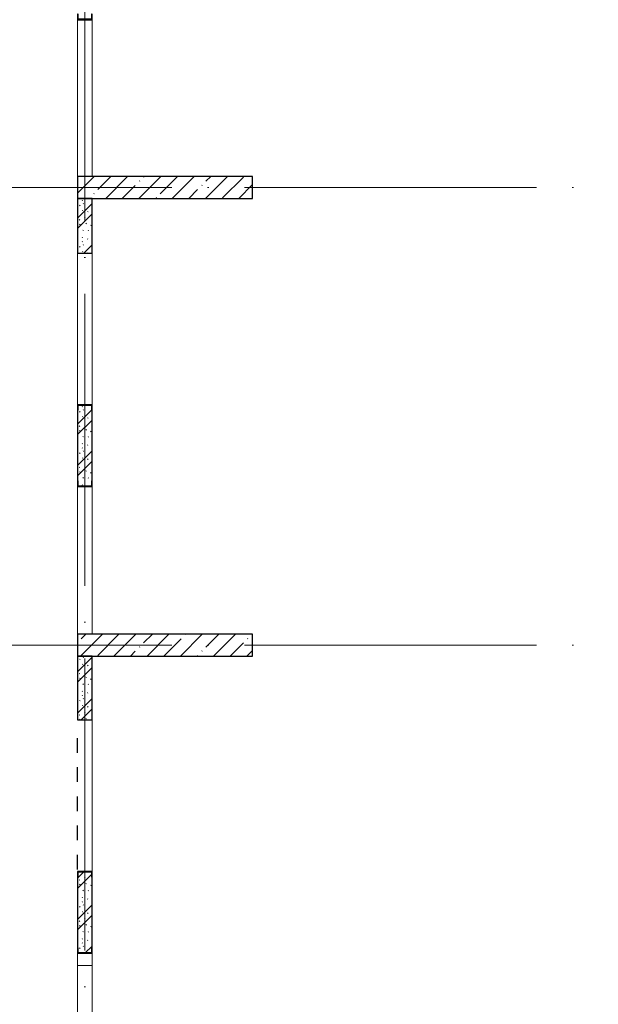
# Model space of a CAD drawing. Header units: millimetres. Extents: x -30540 to 173936, y -11730 to 122288.
# Tile 12 of 116: x -14358 to -6425, y 47850 to 61350. Entities that reach past the tile are written whole.
import ezdxf

# ---------------------------------------------------------------- set-up
doc = ezdxf.new("R2010")
doc.units = ezdxf.units.MM
for name, pattern in [('3_ Штрих_ 1 х 1 мм', [400, 200, -200]), ('ADSK_Линия сетки', [5000, 4000, -500, 0, -500]), ('ADSK_Штриховая_ш3 п1_5', [900, 600, -300])]:
    doc.linetypes.add(name, pattern=pattern)
doc.layers.add('A-AREA-____-OTLN', color=4, linetype='ADSK_Штриховая_ш3 п1_5', lineweight=40, true_color=0x00ffff)
for name, color, linetype, lineweight in [('A-FLOR-____-OTLN', 7, 'Continuous', 18), ('A-WALL-____-MCUT', 7, 'Continuous', 40), ('A-WALL-____-OTLN', 7, 'Continuous', 18), ('A-WALL-____-PATT', 7, 'Continuous', 40), ('S-COLS-____-MCUT', 7, 'Continuous', 40), ('S-COLS-____-OTLN', 7, 'Continuous', 18), ('S-GRID-____-OTLN', 7, 'Continuous', 9)]:
    doc.layers.add(name, color=color, linetype=linetype, lineweight=lineweight)
pattern_1 = [(135, (300.56, 377.28), (-565.6854, 6e-14), [10, -790]), (135, (349.8, 474.73), (-565.6854, 6e-14), [10, -790]), (135, (423.93, 473.06), (-565.6854, 6e-14), [10, -790]), (135, (229.92, 447.9), (-565.6854, 6e-14), [10, -790]), (135, (155.08, 447.9), (-565.6854, 6e-14), [10, -790]), (135, (114.9, 369.03), (-565.6854, 6e-14), [10, -790]), (135, (132.43, 285.8), (-565.6854, 6e-14), [10, -790]), (135, (214.66, 322), (-565.6854, 6e-14), [10, -790]), (135, (198.16, 261.88), (-565.6854, 6e-14), [10, -790]), (135, (45.2, 272.9), (-565.6854, 6e-14), [10, -790]), (135, (42.32, 336.16), (-565.6854, 6e-14), [10, -790]), (135, (92.26, 192.24), (-565.6854, 6e-14), [10, -790]), (135, (7.07, 149.2), (-565.6854, 6e-14), [10, -790]), (135, (80.6, 95.1), (-565.6854, 6e-14), [10, -790]), (135, (79.53, 36.94), (-565.6854, 6e-14), [10, -790]), (135, (153.87, 74.56), (-565.6854, 6e-14), [10, -790]), (135, (228.35, 124.8), (-565.6854, 6e-14), [10, -790]), (135, (279.75, 180.4), (-565.6854, 6e-14), [10, -790]), (135, (282.9, 31.63), (-565.6854, 6e-14), [10, -790]), (135, (377.38, 53.45), (-565.6854, 6e-14), [10, -790]), (135, (352.28, 102.7), (-565.6854, 6e-14), [10, -790]), (135, (354.05, 0), (-565.6854, 6e-14), [10, -790]), (135, (553.23, 16.45), (-565.6854, 6e-14), [10, -790]), (135, (542.38, 63.45), (-565.6854, 6e-14), [10, -790]), (135, (536.58, 239.3), (-565.6854, 6e-14), [10, -790]), (135, (475.85, 203.9), (-565.6854, 6e-14), [10, -790]), (135, (475.85, 316.54), (-565.6854, 6e-14), [10, -790]), (135, (520.8, 408.7), (-565.6854, 6e-14), [10, -790]), (135, (551.1, 470.8), (-565.6854, 6e-14), [10, -790]), (135, (235.25, 537.93), (-565.6854, 6e-14), [10, -790]), (135, (407.25, 547.65), (-565.6854, 6e-14), [10, -790]), (135, (94.5, 558.6), (-565.6854, 6e-14), [10, -790]), (135, (46.4, 532.3), (-565.6854, 6e-14), [10, -790]), (135, (85.56, 465.04), (-565.6854, 6e-14), [10, -790]), (135, (355.53, 181.14), (-565.6854, 6e-14), [10, -790]), (135, (362.23, 243.6), (-565.6854, 6e-14), [10, -790]), (135, (413.45, 344.1), (-565.6854, 6e-14), [10, -790]), (135, (286.3, 273.25), (-565.6854, 6e-14), [10, -790]), (135, (423.02, 263.72), (-565.6854, 6e-14), [10, -790]), (135, (162.94, 190.2), (-565.6854, 6e-14), [10, -790]), (135, (470.25, 120.93), (-565.6854, 6e-14), [10, -790]), (135, (484.48, 9.78), (-565.6854, 6e-14), [10, -790]), (45, (0, 212.13), (-565.6854, 0), []), (45, (212.13, 0), (-565.6854, 0), []), (45, (353.55, 0), (-565.6854, 0), []), (45, (0, 353.55), (-565.6854, 0), [])]
pattern_2 = [(45, (0, 0), (-228.0985, 228.0985), []), (45, (228.1, 0), (-228.0985, 228.0985), [403.225, -80.645, 6.706, -73.939])]

# ---------------------------------------------------------------- blocks, each defined once
blk = doc.blocks.new('АР_Фахверк_ _Швеллер полки параллельные_ - 20П-5006330-01 ЭМ')
at = {"layer": 'S-COLS-____-OTLN', "lineweight": 13, "true_color": 0xcccccc}
blk.add_hatch(color=254, dxfattribs=at).paths.add_polyline_path([(-23, 100), (-23, -100), (53, -100), (53, -91), (-17.8, -91), (-17.8, 91), (53, 91), (53, 100)])
at = {"layer": 'S-COLS-____-MCUT', "color": 254, "lineweight": 30, "true_color": 0xcccccc}
for p, q in [((53, 100), (-23, 100)), ((-23, 100), (-23, -100)), ((-17.8, -91), (-17.8, 91)), ((-17.8, 91), (53, 91)), ((53, 91), (53, 100)), ((-23, -100), (53, -100)), ((53, -91), (-17.8, -91)), ((53, -100), (53, -91))]:
    blk.add_line(p, q, dxfattribs=at)
blk = doc.blocks.new('АР_Фахверк_ _Швеллер полки параллельные_ - 20П-5007308-01 ЭМ')
at = {"layer": 'S-COLS-____-OTLN', "lineweight": 13, "true_color": 0xcccccc}
blk.add_hatch(color=254, dxfattribs=at).paths.add_polyline_path([(-23, 100), (-23, -100), (53, -100), (53, -91), (-17.8, -91), (-17.8, 91), (53, 91), (53, 100)])
at = {"layer": 'S-COLS-____-MCUT', "color": 254, "lineweight": 30, "true_color": 0xcccccc}
for p, q in [((53, 100), (-23, 100)), ((-23, 100), (-23, -100)), ((-17.8, -91), (-17.8, 91)), ((-17.8, 91), (53, 91)), ((53, 91), (53, 100)), ((-23, -100), (53, -100)), ((53, -91), (-17.8, -91)), ((53, -100), (53, -91))]:
    blk.add_line(p, q, dxfattribs=at)
blk = doc.blocks.new('АР_Фахверк_ _Швеллер полки параллельные_ - 20П-5007275-01 ЭМ')
at = {"layer": 'S-COLS-____-OTLN', "lineweight": 13, "true_color": 0xcccccc}
blk.add_hatch(color=254, dxfattribs=at).paths.add_polyline_path([(-23, 100), (-23, -100), (53, -100), (53, -91), (-17.8, -91), (-17.8, 91), (53, 91), (53, 100)])
at = {"layer": 'S-COLS-____-MCUT', "color": 254, "lineweight": 30, "true_color": 0xcccccc}
for p, q in [((53, 100), (-23, 100)), ((-23, 100), (-23, -100)), ((-17.8, -91), (-17.8, 91)), ((-17.8, 91), (53, 91)), ((53, 91), (53, 100)), ((-23, -100), (53, -100)), ((53, -91), (-17.8, -91)), ((53, -100), (53, -91))]:
    blk.add_line(p, q, dxfattribs=at)
blk = doc.blocks.new('Наметкина 10_РД_АР_К1_отсоединено_rvt-1-01 ЭМ')
at = {"layer": 'A-WALL-____-PATT', "lineweight": 5, "true_color": 0xcccccc}
h = blk.add_hatch(dxfattribs=at)
h.set_pattern_fill('FP_1', color=254, style=0, pattern_type=2)
h.set_pattern_definition(pattern_1)
h.paths.add_polyline_path([(-13365, 58150), (-13365, 58900), (-13565, 58900), (-13565, 58150)])
h = blk.add_hatch(dxfattribs=at)
h.set_pattern_fill('FP_1', color=254, style=0, pattern_type=2)
h.set_pattern_definition(pattern_1)
h.paths.add_polyline_path([(-13374, 54955), (-13374, 55026), (-13365, 55026), (-13365, 55994), (-13374, 55994), (-13374, 56065), (-13556, 56065), (-13556, 55994), (-13565, 55994), (-13565, 55026), (-13556, 55026), (-13556, 54955)])
h = blk.add_hatch(dxfattribs=at)
h.set_pattern_fill('FP_1', color=254, style=0, pattern_type=2)
h.set_pattern_definition(pattern_1)
h.paths.add_polyline_path([(-13365, 51750), (-13365, 52625), (-13565, 52625), (-13565, 51750)])
h = blk.add_hatch(dxfattribs=at)
h.set_pattern_fill('FP_1', color=254, style=0, pattern_type=2)
h.set_pattern_definition(pattern_1)
h.paths.add_polyline_path([(-13374, 48555), (-13374, 48626), (-13365, 48626), (-13365, 49594), (-13374, 49594), (-13374, 49665), (-13556, 49665), (-13556, 49594), (-13565, 49594), (-13565, 48626), (-13556, 48626), (-13556, 48555)])
at = {"layer": 'S-COLS-____-OTLN', "lineweight": 5, "true_color": 0xcccccc}
h = blk.add_hatch(dxfattribs=at)
h.set_pattern_fill('FP_5', color=254, style=0, pattern_type=2)
h.set_pattern_definition(pattern_2)
h.paths.add_polyline_path([(-11165, 58900), (-11165, 59200), (-13565, 59200), (-13565, 58900)])
h = blk.add_hatch(dxfattribs=at)
h.set_pattern_fill('FP_5', color=254, style=0, pattern_type=2)
h.set_pattern_definition(pattern_2)
h.paths.add_polyline_path([(-11165, 52625), (-11165, 52925), (-13565, 52925), (-13565, 52625)])
at = {"layer": 'A-AREA-____-OTLN', "color": 7, "linetype": '3_ Штрих_ 1 х 1 мм', "lineweight": 30, "true_color": 0xccffff}
blk.add_line((-13565, 49700), (-13565, 51700), dxfattribs=at)
at = {"layer": 'A-FLOR-____-OTLN', "color": 254, "lineweight": 13, "true_color": 0xcccccc}
blk.add_line((-13365, 51750), (-13365, 49670), dxfattribs=at)
at = {"layer": 'A-WALL-____-MCUT', "color": 254, "lineweight": 30, "true_color": 0xcccccc}
for p, q in [((-13365, 58900), (-13565, 58900)), ((-13565, 58900), (-13565, 58150)), ((-13365, 58150), (-13365, 58900)), ((-13565, 58150), (-13365, 58150)), ((-13565, 55994), (-13565, 55026)), ((-13365, 55026), (-13365, 55994)), ((-13365, 52625), (-13565, 52625)), ((-13565, 52625), (-13565, 51750)), ((-13365, 51750), (-13365, 52625)), ((-13565, 51750), (-13365, 51750)), ((-13565, 49594), (-13565, 48626)), ((-13365, 48626), (-13365, 49594))]:
    blk.add_line(p, q, dxfattribs=at)
at = {"layer": 'A-WALL-____-OTLN', "color": 254, "lineweight": 13, "true_color": 0xcccccc}
for p, q in [((-13565, 59200), (-13565, 61350)), ((-13365, 61350), (-13365, 59200)), ((-13565, 56070), (-13565, 58150)), ((-13365, 58150), (-13365, 56070)), ((-13565, 52925), (-13565, 54950)), ((-13365, 54950), (-13365, 52925)), ((-13565, 46600), (-13565, 48550)), ((-13365, 48550), (-13365, 46600)), ((-13565, 46600), (-13565, 48380)), ((-13565, 48380), (-13365, 48380)), ((-13365, 48380), (-13365, 46600))]:
    blk.add_line(p, q, dxfattribs=at)
at = {"layer": 'S-COLS-____-MCUT', "color": 254, "lineweight": 30, "true_color": 0xcccccc}
for p, q in [((-11165, 59200), (-13565, 59200)), ((-13565, 59200), (-13565, 58900)), ((-11165, 58900), (-11165, 59200)), ((-13565, 58900), (-11165, 58900)), ((-11165, 52925), (-13565, 52925)), ((-13565, 52925), (-13565, 52625)), ((-11165, 52625), (-11165, 52925)), ((-13565, 52625), (-11165, 52625))]:
    blk.add_line(p, q, dxfattribs=at)
at = {"layer": 'S-COLS-____-OTLN', "color": 254, "lineweight": 13, "true_color": 0xcccccc}
for name, p, rotation in [('АР_Фахверк_ _Швеллер полки параллельные_ - 20П-5006330-01 ЭМ', (-13465, 61373), 90), ('АР_Фахверк_ _Швеллер полки параллельные_ - 20П-5007308-01 ЭМ', (-13465, 56047), 270.0000000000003), ('АР_Фахверк_ _Швеллер полки параллельные_ - 20П-5007308-01 ЭМ', (-13465, 54973), 90), ('АР_Фахверк_ _Швеллер полки параллельные_ - 20П-5007275-01 ЭМ', (-13465, 49647), 270.0000000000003), ('АР_Фахверк_ _Швеллер полки параллельные_ - 20П-5007275-01 ЭМ', (-13465, 48573), 90)]:
    blk.add_blockref(name, p, dxfattribs=dict(at, rotation=rotation))

msp = doc.modelspace()

# ---------------------------------------------------------------- linework, layer by layer
at = {"layer": 'S-GRID-____-OTLN', "color": 253, "linetype": 'ADSK_Линия сетки', "true_color": 0xaaaaaa}
for p, q in [((-13464.7, 23589.3), (-13464.7, 98105.9)), ((17726.8, 59050), (-28904.3, 59050)), ((17726.8, 52775), (-28904.3, 52775))]:
    msp.add_line(p, q, dxfattribs=at)

# ---------------------------------------------------------------- block references
at = {"lineweight": 5}
msp.add_blockref('Наметкина 10_РД_АР_К1_отсоединено_rvt-1-01 ЭМ', (0, 0), dxfattribs=at)

doc.saveas('drawing.dxf')
